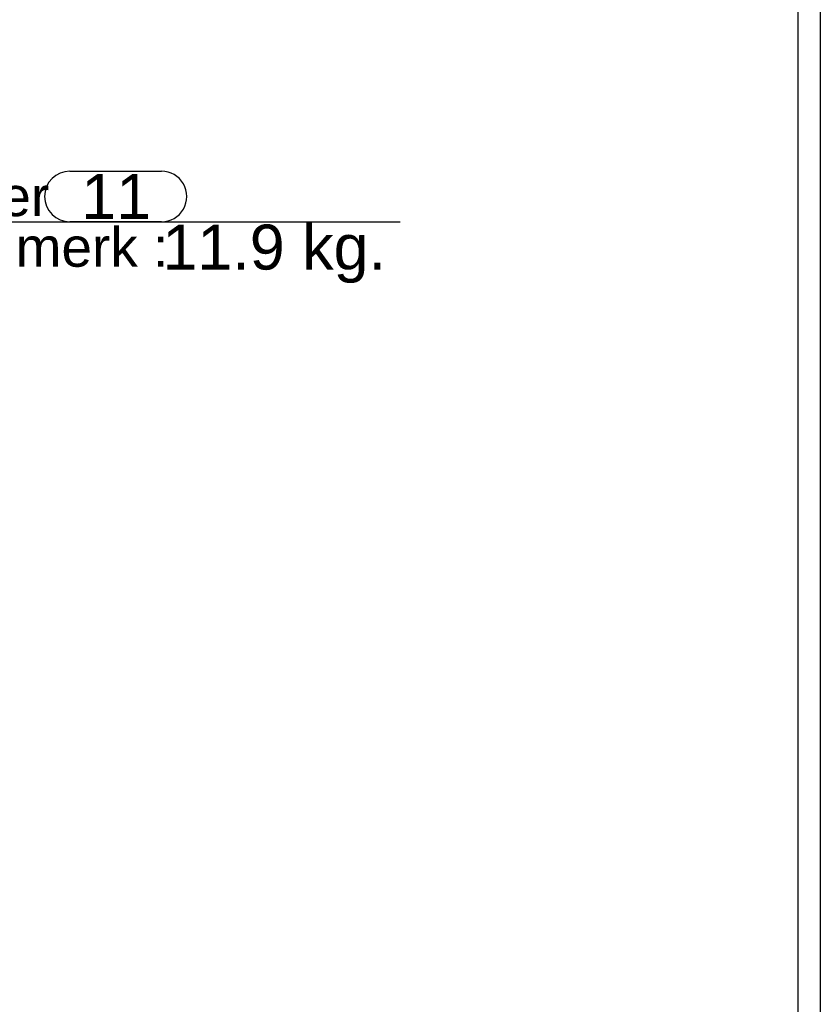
# Model space of a CAD drawing. Header units: millimetres. Extents: x -2 to 418, y -488 to -191.
# Tile 28 of 29: x 341 to 413, y -351 to -264. Entities that reach past the tile are written whole.
import ezdxf
from ezdxf.enums import TextEntityAlignment as Align

# ---------------------------------------------------------------- set-up
doc = ezdxf.new("R2010")
doc.units = ezdxf.units.MM
doc.layers.get('0').update_dxf_attribs({"linetype": 'CONTINUOUS'})
for name, color, linetype in [('DIM49', 4, 'CONTINUOUS'), ('TXT_ALL', 7, 'CONTINUOUS'), ('TXT_DIM49', 2, 'CONTINUOUS')]:
    doc.layers.add(name, color=color, linetype=linetype)
doc.styles.add('ARIAL', font='arial.ttf')

# ---------------------------------------------------------------- blocks, each defined once
blk = doc.blocks.new('DINA3_00002', base_point=(410.594, -481.109))
for p, q in [((412.594, -196.109), (412.594, -483.109)), ((410.594, -198.109), (410.594, -481.109))]:
    blk.add_line(p, q)
blk = doc.blocks.new('_ZBL0012_00001')
blk.add_blockref('DINA3_00002', (410.594, -481.109))
blk = doc.blocks.new('SHAPE_01377', base_point=(301.561, -288.562))
at = {"layer": 'DIM49', "color": 3}
for p, q in [((345.88, -277.099), (354.023, -277.099)), ((301.561, -288.562), (306.674, -281.599)), ((306.674, -281.599), (375.255, -281.599)), ((354.023, -281.599), (345.88, -281.599)), ((301.821, -288.523), (301.302, -288.523)), ((301.768, -288.723), (301.354, -288.723)), ((301.669, -288.323), (301.45, -288.323))]:
    blk.add_line(p, q, dxfattribs=at)
blk.add_lwpolyline([(301.465, -288.807), (301.532, -288.823), (301.601, -288.822), (301.667, -288.803), (301.726, -288.767), (301.773, -288.718), (301.806, -288.657), (301.823, -288.591), (301.821, -288.522), (301.802, -288.456), (301.766, -288.397), (301.717, -288.35), (301.657, -288.316), (301.59, -288.3), (301.521, -288.301), (301.455, -288.321), (301.396, -288.356), (301.349, -288.406), (301.316, -288.466), (301.299, -288.533), (301.301, -288.602), (301.32, -288.668), (301.356, -288.726), (301.405, -288.774)], close=True, dxfattribs=at)
for centre, start_param, end_param in [((345.88, -279.349), 3.141593, 6.283185), ((354.023, -279.349), 0, 3.141593)]:
    blk.add_ellipse(centre, major_axis=(0, -2.25), ratio=1, start_param=start_param, end_param=end_param, dxfattribs=at)
at = {"layer": 'TXT_ALL', "color": 1, "style": 'ARIAL'}
for s, height, p in [('1 x Tussenkoker', 3.5, (308.174, -279.349)), ('11', 4, (346.88, -279.349))]:
    blk.add_text(s, height=height, dxfattribs=at).set_placement(p, align=Align.MIDDLE_LEFT)
at = {"layer": 'TXT_ALL', "style": 'ARIAL'}
blk.add_text('11.9 kg.', height=4, dxfattribs=at).set_placement((354.102, -283.849), align=Align.MIDDLE_LEFT)
at = {"layer": 'TXT_DIM49', "style": 'ARIAL'}
blk.add_text('Totaal gewicht merk :', height=3.5, dxfattribs=at).set_placement((308.174, -283.849), align=Align.MIDDLE_LEFT)
blk = doc.blocks.new('PART_412_01376')
blk.add_blockref('SHAPE_01377', (301.561, -288.562))
blk = doc.blocks.new('VIEW_42_01375')
blk.add_blockref('PART_412_01376', (0, 0))
blk = doc.blocks.new('DVI_FIGURE_01374')
blk.add_blockref('VIEW_42_01375', (0, 0))

msp = doc.modelspace()

# ---------------------------------------------------------------- block references
for name in ['_ZBL0012_00001', 'DVI_FIGURE_01374']:
    msp.add_blockref(name, (0, 0))

doc.saveas('drawing.dxf')
